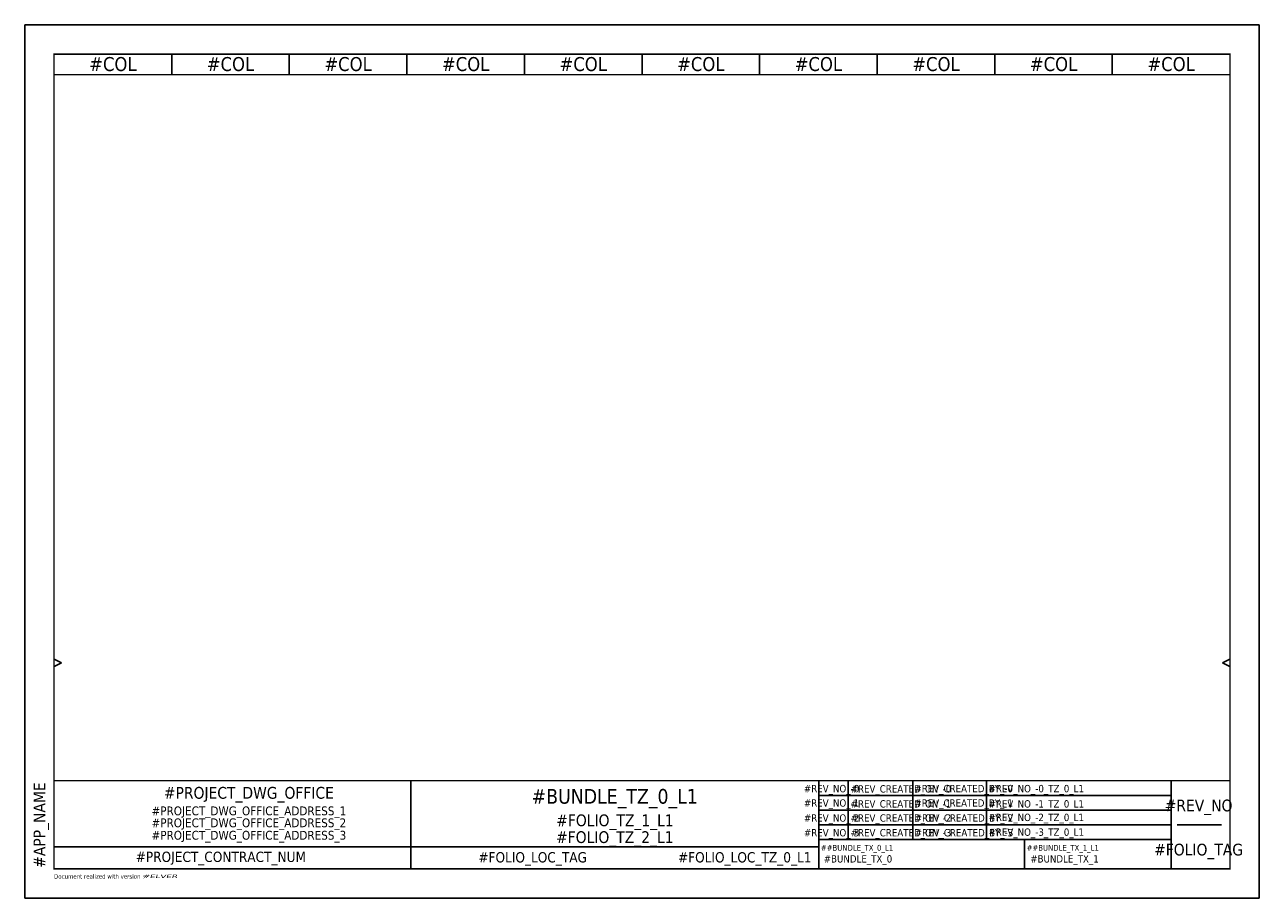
# Model space of a CAD drawing. Extents: x 0 to 420, y 0 to 297.
import ezdxf
from ezdxf.enums import TextEntityAlignment as Align

# ---------------------------------------------------------------- set-up
doc = ezdxf.new("R2010")
doc.units = 0
doc.header["$LTSCALE"] = 10
doc.layers.get('0').update_dxf_attribs({"linetype": 'CONTINUOUS'})
doc.layers.add('DoNotPrint', color=7, linetype='CONTINUOUS', plot=False)
doc.styles.add('TAHOMA_STANDARD', font='txt')

msp = doc.modelspace()

# ---------------------------------------------------------------- linework, layer by layer
at = {"color": 7}
for p, q in [((50, 280), (50, 287)), ((90, 280), (90, 287)), ((130, 280), (130, 287)), ((170, 280), (170, 287)), ((210, 280), (210, 287)), ((250, 280), (250, 287)), ((290, 280), (290, 287)), ((330, 280), (330, 287)), ((370, 280), (370, 287)), ((10, 81.25), (12.5, 80)), ((12.5, 80), (10, 78.75)), ((410, 81.25), (407.5, 80)), ((407.5, 80), (410, 78.75)), ((131.41, 10), (131.41, 40)), ((270.16, 10), (270.16, 40)), ((280.16, 20), (280.16, 40)), ((302.16, 20), (302.16, 40)), ((327.16, 20), (327.16, 40)), ((390, 10), (390, 40)), ((270.16, 35), (390, 35)), ((270.16, 30), (390, 30)), ((270.16, 25), (390, 25)), ((392.11, 25), (407.11, 25)), ((270.16, 17.5), (10, 17.5)), ((270.16, 20), (390, 20)), ((340.08, 20), (340.08, 10))]:
    msp.add_line(p, q, dxfattribs=at)
at = {"color": 7, "const_width": 0.5}
msp.add_lwpolyline([(10, 287), (410, 287), (410, 10), (10, 10)], close=True, dxfattribs=at)
for points in [[(10, 280), (410, 280)], [(10, 40), (410, 40)]]:
    msp.add_lwpolyline(points, dxfattribs=at)
at = {"layer": 'DoNotPrint', "color": 7}
for p, q in [((420, 297), (0, 297)), ((0, 297), (0, 0)), ((420, 0), (420, 297)), ((0, 0), (420, 0))]:
    msp.add_line(p, q, dxfattribs=at)

# ---------------------------------------------------------------- texts
at = {"color": 7, "style": 'TAHOMA_STANDARD'}
msp.add_text('Document realized with version :', height=1.5, dxfattribs=at).set_placement((9.99, 7.44), align=Align.MIDDLE_LEFT)
for tag, height, p in [('#COL', 4.75, (30, 281.25)), ('#COL', 4.75, (70, 281.25)), ('#COL', 4.75, (110, 281.25)), ('#COL', 4.75, (150, 281.25)), ('#COL', 4.75, (190, 281.25)), ('#COL', 4.75, (230, 281.25)), ('#COL', 4.75, (270, 281.25)), ('#COL', 4.75, (310, 281.25)), ('#COL', 4.75, (350, 281.25)), ('#COL', 4.75, (390, 281.25)), ('#PROJECT_DWG_OFFICE', 4, (76.27, 33.86)), ('#BUNDLE_TZ_0_L1', 5, (200.73, 32.17)), ('#PROJECT_DWG_OFFICE_ADDRESS_1', 3, (76.27, 28.22)), ('#PROJECT_DWG_OFFICE_ADDRESS_2', 3, (76.27, 24.16)), ('#FOLIO_TZ_1_L1', 4, (200.8, 24.51)), ('#PROJECT_DWG_OFFICE_ADDRESS_3', 3, (76.27, 19.93)), ('#FOLIO_TZ_2_L1', 4, (200.74, 18.8))]:
    msp.add_attdef(tag, text='', height=height, dxfattribs=at).set_placement(p, align=Align.CENTER)
msp.add_attdef('#APP_NAME', text='', height=4, rotation=90, dxfattribs=at).set_placement((5, 10.37), align=Align.MIDDLE_LEFT)
for tag, height, p in [('#REV_NO_-0', 2.5, (274.5, 37.3)), ('#REV_NO_-1', 2.5, (274.5, 32.4)), ('#REV_NO', 4, (399.35, 31.56)), ('#REV_NO_-2', 2.5, (274.5, 27.3)), ('#REV_NO_-3', 2.5, (274.5, 22.3)), ('#FOLIO_TAG', 4, (399.35, 16.56))]:
    msp.add_attdef(tag, text='', height=height, dxfattribs=at).set_placement(p, align=Align.MIDDLE_CENTER)
for tag, height, p in [('#REV_CREATED_ON_-0', 2.5, (281, 37.2)), ('#REV_CREATED_BY_-0', 2.5, (302.7, 37.3)), ('#REV_NO_-0_TZ_0_L1', 2.5, (327.9, 37.3)), ('#REV_CREATED_BY_-1', 2.5, (302.7, 32.4)), ('#REV_CREATED_ON_-1', 2.5, (281, 32.1)), ('#REV_NO_-1_TZ_0_L1', 2.5, (327.9, 32.1)), ('#REV_CREATED_ON_-2', 2.5, (281, 27.3)), ('#REV_CREATED_BY_-2', 2.5, (302.8, 27.3)), ('#REV_NO_-2_TZ_0_L1', 2.5, (327.9, 27.5)), ('#REV_CREATED_ON_-3', 2.5, (281, 22.3)), ('#REV_CREATED_BY_-3', 2.5, (302.8, 22.3)), ('#REV_NO_-3_TZ_0_L1', 2.5, (327.9, 22.5)), ('#FOLIO_LOC_TAG', 3.5, (154.33, 13.94))]:
    msp.add_attdef(tag, text='', height=height, dxfattribs=at).set_placement(p, align=Align.MIDDLE_LEFT)
for tag, p, height in [('##BUNDLE_TX_0_L1', (270.84, 16.16), 2), ('##BUNDLE_TX_1_L1', (340.84, 16.16), 2), ('#BUNDLE_TX_0', (271.84, 12.16), 2.5), ('#BUNDLE_TX_1', (342.1, 12.16), 2.5)]:
    msp.add_attdef(tag, p, '', height=height, dxfattribs=at)
msp.add_attdef('#PROJECT_CONTRACT_NUM', text='', height=3.5, dxfattribs=at).set_placement((37.75, 11.3), align=Align.BOTTOM_LEFT)
msp.add_attdef('#FOLIO_LOC_TZ_0_L1', text='', height=3.5, dxfattribs=at).set_placement((267.68, 13.94), align=Align.MIDDLE_RIGHT)
at = {"color": 7, "style": 'TAHOMA_STANDARD', "oblique": 15, "width": 2.071003}
msp.add_attdef('#ELVER', text='', height=1.21, dxfattribs=at).set_placement((40, 7.46), align=Align.MIDDLE_LEFT)

doc.saveas('drawing.dxf')
